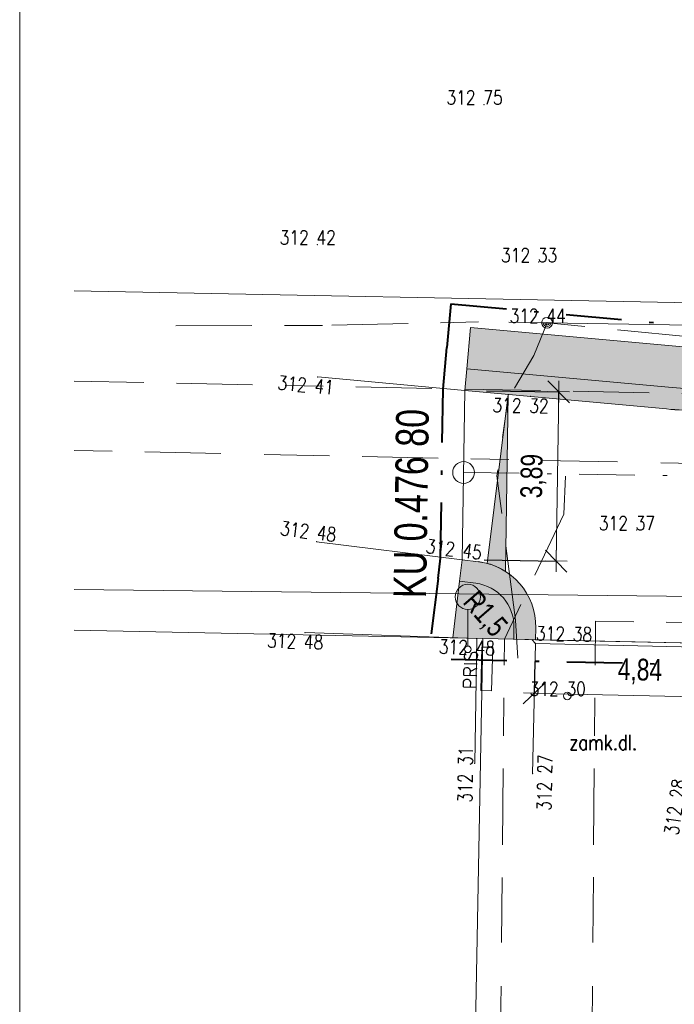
# Model space of a CAD drawing. Header units: metres. Extents: x -457068 to -456753, y -1111244 to -1111169.
# Tile 2 of 19: x -457068 to -457053, y -1111221 to -1111198. Entities that reach past the tile are written whole.
import ezdxf
from ezdxf.enums import TextEntityAlignment as Align

# ---------------------------------------------------------------- set-up
doc = ezdxf.new("R2010")
doc.units = ezdxf.units.M
doc.header["$MEASUREMENT"] = 0
for name, pattern in [('6.1622', [40, 3.5, -3, 7, -3, 3.5, 3.5, -3, 7, -3, 3.5]), ('6.2322', [40, 3.5, -3, 7, -4, 6, -3, 7, -3, 3.5]), ('6.6022', [39, 3.5, -3, 7, -6, -6, 7, -3, 3.5]), ('DGN Style 4', [10.243898, 5.11875, -2.559375, 0.006398, -2.559375])]:
    doc.linetypes.add(name, pattern=pattern)
doc.layers.get('0').update_dxf_attribs({"lineweight": 13})
for name, color, linetype, lineweight in [('BARVY_KOMUNIKACE', 254, 'Continuous', 0), ('BARVY_KRAJNICE', 101, 'Continuous', 0), ('HRANICE', 7, 'Continuous', 13), ('Hranice parcel', 9, 'Continuous', 13), ('HRANICE STAVENISTE', 136, 'DGN Style 4', 40), ('HRANY NAVRH', 1, 'Continuous', 13), ('HRANY_ZELEN', 96, 'Continuous', 13), ('IS_CEZ_NN_NADZ', 1, 'Continuous', 0), ('IS_CEZ_NN_PODZ', 1, '6.6022', 0), ('IS_SMVAK_KANAL_SPL_TRASA', 32, '6.2322', 0), ('IS_SMVAK_VODA_TRASA', 5, '6.1622', 0), ('KOMUNIKACE', 7, 'Continuous', 13), ('KOTY', 1, 'Continuous', 13), ('KRAJNICE', 1, 'Continuous', 13), ('OSA', 1, 'DGN Style 4', 13), ('POLOMERY', 1, 'Continuous', 13), ('RAMECEK', 7, 'Continuous', 0), ('SITE_ELEKTRIKA', 7, 'Continuous', 13), ('SITE_KANALIZACE', 7, 'Continuous', 13), ('SKLONOVNIK', 1, 'Continuous', 0), ('SKRYTE_BODY', 7, 'Continuous', 0), ('STANIČENÍ', 1, 'Continuous', 13), ('TEREN', 7, 'Continuous', 13), ('TEXTY_KOMUNIKACE', 7, 'Continuous', 13), ('VYSKY', 34, 'Continuous', 0)]:
    doc.layers.add(name, color=color, linetype=linetype, lineweight=lineweight)
doc.styles.add('ARIAL', font='arial.ttf')
doc.styles.add('ROMANS', font='romans.shx')
doc.styles.add('Style-Arial', font='arial.ttf')
doc.styles.add('Style-Times New Roman', font='times.ttf')
doc.dimstyles.new('1 500', dxfattribs={"dimtxt": 1, "dimasz": 1, "dimexe": 0, "dimexo": 1, "dimgap": 0.5, "dimtad": 1, "dimzin": 0, "dimtxsty": 'Style-Times New Roman', "dimblk": 'KONCOVA ZNACKA KOTY_1.0', "dimcen": 0, "dimazin": 3, "dimtfac": 1, "dimtdec": 0, "dimtofl": 0, "dimtmove": 0, "dimatfit": 1, "dimldrblk": 'KONCOVA ZNACKA KOTY_1.0', "dimfxl": 0, "dimtolj": 1, "dimtzin": 0, "dimarcsym": 0})

# ---------------------------------------------------------------- blocks, each defined once
blk = doc.blocks.new('DP_ZAK')
at = {"color": 0, "linetype": 'ByBlock', "lineweight": -2}
blk.add_line((0, 0.3), (0, 3.668), dxfattribs=at)
for centre, radius in [((0, 4.823), 1.155), ((0, 0), 0.3)]:
    blk.add_circle(centre, radius, dxfattribs=at)
blk = doc.blocks.new('SAK_PRIP')
at = {"color": 0, "linetype": 'ByBlock', "lineweight": -2}
blk.add_circle((0, 0), 0.35, dxfattribs=at)
blk = doc.blocks.new('PRIS')
at = {"color": 0, "linetype": 'ByBlock', "lineweight": -2}
for p, q in [((-2, 0.5), (2, 0.5)), ((-2, -0.5), (-2, 0.5)), ((2, 0.5), (2, -0.5)), ((-2, -0.5), (2, -0.5))]:
    blk.add_line(p, q, dxfattribs=at)
at = {"color": 0, "linetype": 'Continuous', "lineweight": -2, "style": 'ROMANS'}
blk.add_text('PRIS', height=1.2, dxfattribs=at).set_placement((-1.927049, 0.899734))
blk = doc.blocks.new('SLOUPB')
at = {"color": 0, "linetype": 'ByBlock', "lineweight": -2}
blk.add_line((-0.5, 0), (0.5, 0), dxfattribs=at)
blk.add_circle((0, 0), 0.5, dxfattribs=at)
for radius in [0.35, 0.2]:
    blk.add_arc((0, 0), radius, 180, 0, dxfattribs=at)
blk = doc.blocks.new('KONCOVA ZNACKA KOTY_1.0')
blk.add_line((0, 0), (-1, 0))
at = {"layer": 'KOTY'}
for p, q in [((-0.5, -0.5), (0.5, 0.5)), ((0, -0.5), (0, 0.5)), ((-0.5, 0), (0.5, 0))]:
    blk.add_line(p, q, dxfattribs=at)
blk = doc.blocks.new('*D86')
at = {"layer": 'Defpoints', "color": 0, "linetype": 'Continuous', "lineweight": 0}
for p in [(-457055.754, -1111212.726), (-457050.918, -1111212.831), (-457050.944, -1111214.062)]:
    blk.add_point(p, dxfattribs=at)
at = {"layer": 'KOTY', "color": 0, "linetype": 'ByBlock', "lineweight": -2}
for p, q in [((-457055.765, -1111213.226), (-457055.781, -1111213.957)), ((-457050.928, -1111213.331), (-457050.944, -1111214.062))]:
    blk.add_line(p, q, dxfattribs=at)
at = {"layer": 'KOTY', "color": 0, "linetype": 'Continuous'}
blk.add_line((-457055.281, -1111213.968), (-457051.444, -1111214.051), dxfattribs=at)
at = {"layer": 'KOTY', "color": 0, "linetype": 'Continuous', "xscale": 0.5, "yscale": 0.5, "zscale": 0.5}
for p, rotation in [((-457055.781, -1111213.957), 178.7587856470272), ((-457050.944, -1111214.062), 358.7587856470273)]:
    blk.add_blockref('KONCOVA ZNACKA KOTY_1.0', p, dxfattribs=dict(at, rotation=rotation))
at = {"layer": 'KOTY', "color": 7, "linetype": 'Continuous', "insert": (-457053.351, -1111213.459), "char_height": 0.5, "attachment_point": 5, "rotation": 358.7588, "style": 'ARIAL'}
blk.add_mtext('\\A1;\\H1x;\\W0.75;4,84', dxfattribs=at)
blk = doc.blocks.new('*D88')
at = {"layer": 'Defpoints', "color": 0, "linetype": 'Continuous', "lineweight": 0}
for p in [(-457057.378, -1111206.994), (-457055.219, -1111207.027), (-457057.436, -1111210.887)]:
    blk.add_point(p, dxfattribs=at)
at = {"layer": 'KOTY', "color": 0, "linetype": 'ByBlock', "lineweight": -2}
for p, q in [((-457056.878, -1111207.002), (-457055.219, -1111207.027)), ((-457056.936, -1111210.894), (-457055.277, -1111210.919))]:
    blk.add_line(p, q, dxfattribs=at)
at = {"layer": 'KOTY', "color": 0, "linetype": 'Continuous'}
blk.add_line((-457055.27, -1111210.419), (-457055.227, -1111207.526), dxfattribs=at)
at = {"layer": 'KOTY', "color": 0, "linetype": 'Continuous', "xscale": 0.5, "yscale": 0.5, "zscale": 0.5}
for p, rotation in [((-457055.219, -1111207.027), 89.14704963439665), ((-457055.277, -1111210.919), 269.1470496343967)]:
    blk.add_blockref('KONCOVA ZNACKA KOTY_1.0', p, dxfattribs=dict(at, rotation=rotation))
at = {"layer": 'KOTY', "color": 7, "linetype": 'Continuous', "insert": (-457055.799, -1111208.965), "char_height": 0.5, "attachment_point": 5, "rotation": 89.147, "style": 'ARIAL'}
blk.add_mtext('\\A1;\\H1x;\\W0.75;3,89', dxfattribs=at)

msp = doc.modelspace()

# ---------------------------------------------------------------- hatches: boundary and pattern name
at = {"layer": 'BARVY_KRAJNICE', "ltscale": 0.25, "extrusion": (0, 0, -1)}
for points in [[(457051.949, -1111206.009, 0.019236), (457052.606, -1111205.974), (457057.245, -1111205.547), (457057.332, -1111206.497), (457052.693, -1111206.924, -0.019236), (457051.964, -1111206.963), (457049.052, -1111207.006), (457049.023, -1111205.043), (457049.976, -1111205.024), (457049.991, -1111206.038)], [(457051.964, -1111206.963, 0.019236), (457052.693, -1111206.924), (457057.332, -1111206.497), (457057.378, -1111206.994), (457052.739, -1111207.422, -0.019236), (457051.971, -1111207.463), (457048.559, -1111207.513), (457048.557, -1111207.363), (457048.523, -1111205.053), (457049.023, -1111205.043), (457049.052, -1111207.006)]]:
    msp.add_hatch(color=256, dxfattribs=at).paths.add_polyline_path(points)
at = {"layer": 'BARVY_KRAJNICE', "ltscale": 0.25}
for points in [[(-457055.748, -1111212.453, 0.384842), (-457057.065, -1111210.933), (-457057.436, -1111210.887), (-457057.497, -1111211.383), (-457057.126, -1111211.429, -0.384842), (-457056.248, -1111212.442), (-457056.254, -1111212.715), (-457055.754, -1111212.726)], [(-457056.248, -1111212.442, 0.384842), (-457057.126, -1111211.429), (-457057.497, -1111211.383), (-457057.657, -1111212.681), (-457057.308, -1111212.693), (-457056.96, -1111212.7), (-457056.254, -1111212.715)]]:
    msp.add_hatch(color=256, dxfattribs=at).paths.add_polyline_path(points)
at = {"layer": 'SKLONOVNIK', "ltscale": 0.25}
msp.add_hatch(color=256, dxfattribs=at).paths.add_polyline_path([(-457056.439, -1111211.158), (-457056.378, -1111207.086), (-457056.863, -1111210.972, -0.07767)])

# ---------------------------------------------------------------- linework, layer by layer
at = {"layer": 'BARVY_KOMUNIKACE', "ltscale": 0.25, "flags": 128}
msp.add_lwpolyline([(-457011.093, -1111208.071), (-457046.085, -1111207.55), (-457048.559, -1111207.513), (-457051.971, -1111207.463, -0.019236), (-457052.739, -1111207.422), (-457057.378, -1111206.994), (-457057.436, -1111210.887), (-457057.065, -1111210.933, -0.384842), (-457055.748, -1111212.453), (-457055.754, -1111212.726), (-457050.918, -1111212.831), (-457050.717, -1111212.56, -0.24122), (-457046.628, -1111210.542), (-457032.694, -1111210.75), (-457031.665, -1111210.765), (-457027.183, -1111210.832), (-457017.942, -1111210.97)], format="xyb", dxfattribs=at)
at = {"layer": 'BARVY_KRAJNICE', "ltscale": 0.25, "flags": 128}
for points in [[(-457051.949, -1111206.009, -0.019236), (-457052.606, -1111205.974), (-457057.245, -1111205.547), (-457057.332, -1111206.497), (-457052.693, -1111206.924, 0.019236), (-457051.964, -1111206.963), (-457049.052, -1111207.006), (-457049.023, -1111205.043), (-457049.976, -1111205.024), (-457049.991, -1111206.038)], [(-457051.964, -1111206.963, -0.019236), (-457052.693, -1111206.924), (-457057.332, -1111206.497), (-457057.378, -1111206.994), (-457052.739, -1111207.422, 0.019236), (-457051.971, -1111207.463), (-457048.559, -1111207.513), (-457048.557, -1111207.363), (-457048.523, -1111205.053), (-457049.023, -1111205.043), (-457049.052, -1111207.006)], [(-457055.748, -1111212.453, 0.384842), (-457057.065, -1111210.933), (-457057.436, -1111210.887), (-457057.497, -1111211.383), (-457057.126, -1111211.429, -0.384842), (-457056.248, -1111212.442), (-457056.254, -1111212.715), (-457055.754, -1111212.726)], [(-457056.248, -1111212.442, 0.384842), (-457057.126, -1111211.429), (-457057.497, -1111211.383), (-457057.657, -1111212.681), (-457057.308, -1111212.693), (-457056.96, -1111212.7), (-457056.254, -1111212.715)]]:
    msp.add_lwpolyline(points, format="xyb", close=True, dxfattribs=at)
at = {"layer": 'HRANICE', "ltscale": 0.25}
for p, q in [((-457061.052, -1111212.561), (-457057.103, -1111212.7)), ((-457057.103, -1111212.7), (-457057.148, -1111215.572))]:
    msp.add_line(p, q, dxfattribs=at)
at = {"layer": 'Hranice parcel', "ltscale": 0.25}
for p, q in [((-457066.365, -1111204.707), (-457052.16, -1111204.98)), ((-457066.365, -1111211.57), (-456837.84, -1111214.13)), ((-457066.365, -1111212.505), (-457056.96, -1111212.7)), ((-457057.541, -1111242.314), (-457056.96, -1111212.7)), ((-457056.96, -1111212.7), (-457050.96, -1111212.83))]:
    msp.add_line(p, q, dxfattribs=at)
at = {"layer": 'HRANICE STAVENISTE', "ltscale": 0.25}
for p, q in [((-457057.697, -1111205.003), (-457057.789, -1111206.008)), ((-457057.697, -1111205.003), (-457052.56, -1111205.476)), ((-457057.878, -1111206.968), (-457057.789, -1111206.008)), ((-457057.936, -1111210.853), (-457057.878, -1111206.968)), ((-457057.993, -1111211.322), (-457057.936, -1111210.853)), ((-457057.993, -1111211.322), (-457058.221, -1111213.173)), ((-457045.776, -1111213.442), (-457058.221, -1111213.173))]:
    msp.add_line(p, q, dxfattribs=at)
at = {"layer": 'HRANY NAVRH', "ltscale": 0.25}
for p, q in [((-457057.436, -1111210.887), (-457057.378, -1111206.994)), ((-457057.378, -1111206.994), (-457052.739, -1111207.422)), ((-457057.436, -1111210.887), (-457057.065, -1111210.933)), ((-457055.754, -1111212.726), (-457055.748, -1111212.453)), ((-457050.918, -1111212.831), (-457055.754, -1111212.726))]:
    msp.add_line(p, q, dxfattribs=at)
at = {"layer": 'HRANY NAVRH', "ltscale": 0.25, "extrusion": (0, 0, -1)}
msp.add_arc((457051.822, -1111197.464), 10, 270.853, 275.261, dxfattribs=at)
at = {"layer": 'HRANY NAVRH', "ltscale": 0.25}
msp.add_arc((-457057.248, -1111212.421), 1.5, 358.7933, 82.9887, dxfattribs=at)
at = {"layer": 'HRANY_ZELEN', "ltscale": 0.25}
for p, q in [((-457057.245, -1111205.547), (-457057.332, -1111206.497)), ((-457057.245, -1111205.547), (-457052.606, -1111205.974)), ((-457057.497, -1111211.383), (-457057.657, -1111212.681)), ((-457057.657, -1111212.681), (-457057.308, -1111212.693)), ((-457057.308, -1111212.693), (-457056.96, -1111212.7)), ((-457056.96, -1111212.7), (-457056.254, -1111212.715))]:
    msp.add_line(p, q, dxfattribs=at)
at = {"layer": 'HRANY_ZELEN', "ltscale": 0.25, "extrusion": (0, 0, -1)}
msp.add_arc((457051.822, -1111197.464), 8.546, 270.853, 275.261, dxfattribs=at)
at = {"layer": 'IS_CEZ_NN_NADZ', "ltscale": 0.25}
msp.add_lwpolyline([(-457019.851, -1111206.021), (-457055.487, -1111205.441)], dxfattribs=at)
at = {"layer": 'IS_CEZ_NN_PODZ', "ltscale": 0.25}
for points in [[(-457055.487, -1111205.441), (-457051.7, -1111205.81), (-457050.91, -1111204.51), (-457050.27, -1111190.6), (-457049.66, -1111176.32), (-457047.89, -1111175.34), (-457047.58, -1111173.81)], [(-457055.487, -1111205.441), (-457057.06, -1111205.42), (-457060.65, -1111205.5), (-457066.365, -1111205.519)], [(-457055.487, -1111205.441), (-457055.79, -1111206.19), (-457056.39, -1111207.21), (-457056.64, -1111208.96), (-457056.21, -1111212.28), (-457056.143, -1111213.384)]]:
    msp.add_lwpolyline(points, dxfattribs=at)
at = {"layer": 'IS_SMVAK_KANAL_SPL_TRASA', "ltscale": 0.25}
for p, q in [((-457066.365, -1111208.374), (-457036.01, -1111209.02)), ((-457056.767, -1111242.314), (-457056.463, -1111212.711))]:
    msp.add_line(p, q, dxfattribs=at)
for points in [[(-457056.463, -1111212.711), (-457055.102, -1111209.843), (-457055.05, -1111208.615)], [(-457054.639, -1111242.314), (-457054.369, -1111212.302), (-457038.139, -1111212.51)]]:
    msp.add_lwpolyline(points, dxfattribs=at)
at = {"layer": 'IS_SMVAK_VODA_TRASA', "ltscale": 0.25}
msp.add_lwpolyline([(-456950.664, -1111209.056), (-456951.54, -1111209.03), (-456994.26, -1111209.06), (-457021.48, -1111207.69), (-457051.51, -1111207.08), (-457066.365, -1111206.784)], dxfattribs=at)
at = {"layer": 'KOMUNIKACE', "ltscale": 0.25}
for p, q in [((-457060.76, -1111206.683), (-457057.378, -1111206.994)), ((-457060.786, -1111210.475), (-457057.436, -1111210.887)), ((-457055.837, -1111212.724), (-457055.756, -1111212.817)), ((-457055.819, -1111215.808), (-457055.756, -1111212.817)), ((-457055.756, -1111212.817), (-457050.986, -1111212.923))]:
    msp.add_line(p, q, dxfattribs=at)
msp.add_point((-457053.429, -1111210.208), dxfattribs=at)
at = {"layer": 'KRAJNICE', "ltscale": 0.25}
for p, q in [((-457057.378, -1111206.994), (-457057.332, -1111206.497)), ((-457057.332, -1111206.497), (-457052.693, -1111206.924)), ((-457057.497, -1111211.383), (-457057.436, -1111210.887)), ((-457057.497, -1111211.383), (-457057.126, -1111211.429)), ((-457056.254, -1111212.715), (-457056.248, -1111212.442)), ((-457056.254, -1111212.715), (-457055.754, -1111212.726))]:
    msp.add_line(p, q, dxfattribs=at)
at = {"layer": 'KRAJNICE', "ltscale": 0.25, "extrusion": (0, 0, -1)}
msp.add_arc((457051.822, -1111197.464), 9.5, 270.853, 275.261, dxfattribs=at)
at = {"layer": 'KRAJNICE', "ltscale": 0.25}
msp.add_arc((-457057.248, -1111212.421), 1, 358.7933, 82.9887, dxfattribs=at)
at = {"layer": 'OSA', "ltscale": 0.25}
msp.add_line((-457057.406, -1111208.882), (-456850.616, -1111211.961), dxfattribs=at)
at = {"layer": 'RAMECEK', "ltscale": 0.25, "flags": 128}
msp.add_lwpolyline([(-457067.615, -1111243.564), (-456752.615, -1111243.564), (-456752.615, -1111169.314), (-457067.615, -1111169.314)], close=True, dxfattribs=at)
at = {"layer": 'SKLONOVNIK', "ltscale": 0.25, "flags": 128}
msp.add_lwpolyline([(-457056.439, -1111211.158), (-457056.378, -1111207.086), (-457056.863, -1111210.972, -0.07767)], format="xyb", close=True, dxfattribs=at)
at = {"layer": 'SKRYTE_BODY', "ltscale": 0.25}
for p in [(-457055.487, -1111205.441), (-457060.76, -1111206.683), (-457055.873, -1111207.133), (-457060.786, -1111210.475), (-457057.436, -1111210.887), (-457061.052, -1111212.561), (-457057.103, -1111212.7), (-457055.756, -1111212.817), (-457055.756, -1111212.817), (-457057.148, -1111215.572), (-457055.819, -1111215.808)]:
    msp.add_point(p, dxfattribs=at)
at = {"layer": 'STANIČENÍ', "ltscale": 0.25}
msp.add_circle((-457057.406, -1111208.882), 0.25, dxfattribs=at)
at = {"layer": 'TEREN', "ltscale": 0.25}
for p in [(-457056.934, -1111200.425), (-457060.77, -1111203.643), (-457055.679, -1111204.046)]:
    msp.add_point(p, dxfattribs=at)

# ---------------------------------------------------------------- block references
at = {"layer": 'KOMUNIKACE', "ltscale": 0.25, "xscale": 0.25, "yscale": 0.25, "zscale": 0.25}
msp.add_blockref('DP_ZAK', (-457057.308, -1111212.948), dxfattribs=at)
at = {"layer": 'SITE_ELEKTRIKA', "ltscale": 0.25, "xscale": 0.25, "yscale": 0.25, "zscale": 0.25}
msp.add_blockref('SLOUPB', (-457055.487, -1111205.441), dxfattribs=at)
at = {"layer": 'SITE_ELEKTRIKA', "ltscale": 0.25, "xscale": 0.25, "yscale": 0.25, "zscale": 0.25, "rotation": 88.333410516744}
msp.add_blockref('PRIS', (-457056.873, -1111213.398), dxfattribs=at)
at = {"layer": 'SITE_KANALIZACE', "ltscale": 0.25, "xscale": 0.25, "yscale": 0.25, "zscale": 0.25}
msp.add_blockref('SAK_PRIP', (-457055.021, -1111214.02), dxfattribs=at)

# ---------------------------------------------------------------- texts
at = {"layer": 'POLOMERY', "linetype": 'Continuous', "style": 'Style-Arial', "width": 0.74}
msp.add_text('R1,5', height=0.5, rotation=310.891, dxfattribs=at).set_placement((-457057.255, -1111211.711), align=Align.MIDDLE_LEFT)
at = {"layer": 'STANIČENÍ', "insert": (-457058.259, -1111211.775), "char_height": 0.75, "attachment_point": 7, "rotation": 89.147, "line_spacing_factor": 0.72, "style": 'Style-Arial'}
msp.add_mtext('\\H1x;\\W0.746667;KU 0.476 80', dxfattribs=at)
at = {"layer": 'TEXTY_KOMUNIKACE', "style": 'ROMANS', "width": 0.8}
msp.add_text('zamk.dl.', height=0.35, dxfattribs=at).set_placement((-457054.192, -1111215.263), align=Align.CENTER)
at = {"layer": 'VYSKY', "style": 'ROMANS', "width": 0.8}
for s, p in [('312 75 ', (-457057.064, -1111200.425)), ('312 42 ', (-457060.9, -1111203.643)), ('312 33 ', (-457055.809, -1111204.046)), ('312 44 ', (-457055.611, -1111205.441)), ('312 37 ', (-457053.559, -1111210.208)), ('312 30 ', (-457055.151, -1111214.02))]:
    msp.add_text(s, height=0.325, dxfattribs=at).set_placement(p, align=Align.CENTER)
for s, rotation, p in [('312 41 ', 354.739, (-457060.961, -1111207.041)), ('312 32 ', 359.0504, (-457056.009, -1111207.506)), ('312 48 ', 352.9887, (-457060.909, -1111210.41)), ('312 45 ', 352.9887, (-457057.559, -1111210.822)), ('312 38 ', 358.727, (-457055.009, -1111212.757)), ('312 48 ', 357.9841, (-457061.195, -1111212.931)), ('312 48 ', 357.9841, (-457057.246, -1111213.07)), ('312 31 ', 89.1023, (-457057.201, -1111215.738)), ('312 27 ', 88.7933, (-457055.377, -1111215.927)), ('312 28 ', 81.8312, (-457052.364, -1111216.508))]:
    msp.add_text(s, height=0.325, rotation=rotation, dxfattribs=at).set_placement(p, align=Align.CENTER)

# ---------------------------------------------------------------- dimensions: what is measured, and where the dimension line sits
at = {"layer": 'KOTY', "linetype": 'Continuous'}
for base, p1, p2, angle, picture, middle in [((-457055.219, -1111207.027), (-457057.436, -1111210.887), (-457057.378, -1111206.994), 89.147, '*D88', (-457055.799, -1111208.965)), ((-457050.944, -1111214.062), (-457055.754, -1111212.726), (-457050.918, -1111212.831), 358.7588, '*D86', (-457053.351, -1111213.459))]:
    dim = msp.add_linear_dim(base=base, p1=p1, p2=p2, angle=angle, text='\\H1x;\\W0.75;<>', dimstyle='1 500', override={"dimscale": 0, "dimtxt": 0.5, "dimasz": 0.5, "dimexo": 0.5, "dimgap": 0.25, "dimtxsty": 'ARIAL', "dimclrt": 7, "dimtdec": 2, "dimlwd": 65535}, dxfattribs=at)
    dim.commit()
    dim.dimension.update_dxf_attribs({"geometry": picture, "text_midpoint": middle})

doc.saveas('drawing.dxf')
